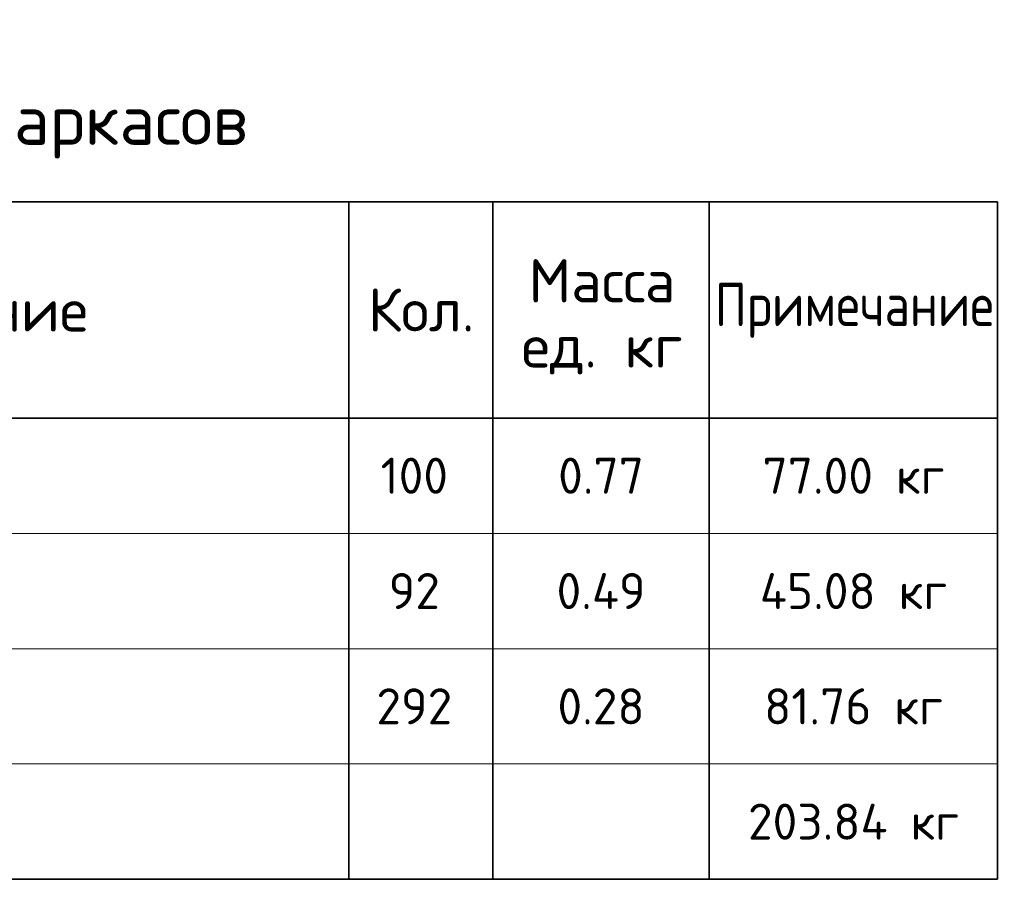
# Model space of a CAD drawing. Header units: metres. Extents: x -38 to 93, y -15 to 21.
# Tile 195 of 195: x 79.61 to 86.43, y 10.54 to 16.5. Entities that reach past the tile are written whole.
import ezdxf

# ---------------------------------------------------------------- set-up
doc = ezdxf.new("R2010")
doc.units = ezdxf.units.M
doc.styles.add('ARIAL', font='arial.ttf')
doc.styles.add('ISOCPEUR', font='txt')

msp = doc.modelspace()

# ---------------------------------------------------------------- linework, layer by layer
at = {"color": 7, "linetype": 'Continuous', "lineweight": 35, "transparency": 33554687}
for p, q in [((86.3869, 15.2385), (67.8869, 15.2385)), ((81.8869, 15.2385), (81.8869, 13.7385)), ((82.8869, 15.2385), (82.8869, 13.7385)), ((84.3869, 15.2385), (84.3869, 13.7385)), ((86.3869, 15.2385), (86.3869, 13.7385)), ((86.3869, 13.7385), (67.8869, 13.7385)), ((81.8869, 13.7385), (81.8869, 12.9385)), ((82.8869, 13.7385), (82.8869, 12.9385)), ((84.3869, 13.7385), (84.3869, 12.9385)), ((86.3869, 13.7385), (86.3869, 12.9385)), ((81.8869, 12.9385), (81.8869, 12.1385)), ((82.8869, 12.9385), (82.8869, 12.1385)), ((84.3869, 12.9385), (84.3869, 12.1385)), ((86.3869, 12.9385), (86.3869, 12.1385)), ((81.8869, 12.1385), (81.8869, 11.3385)), ((82.8869, 12.1385), (82.8869, 11.3385)), ((84.3869, 12.1385), (84.3869, 11.3385)), ((86.3869, 12.1385), (86.3869, 11.3385)), ((81.8869, 11.3385), (81.8869, 10.5385)), ((82.8869, 11.3385), (82.8869, 10.5385)), ((84.3869, 11.3385), (84.3869, 10.5385)), ((86.3869, 10.5385), (86.3869, 11.3385)), ((67.8869, 10.5385), (86.3869, 10.5385))]:
    msp.add_line(p, q, dxfattribs=at)
at = {"color": 7, "linetype": 'Continuous', "lineweight": 13, "transparency": 33554687}
for p, q in [((67.8869, 13.7385), (86.3869, 13.7385)), ((67.8869, 12.9385), (86.3869, 12.9385)), ((67.8869, 12.1385), (86.3869, 12.1385)), ((67.8869, 11.3385), (86.3869, 11.3385))]:
    msp.add_line(p, q, dxfattribs=at)

# ---------------------------------------------------------------- texts
at = {"color": 7, "linetype": 'Continuous', "lineweight": 35, "transparency": 33554687, "style": 'ISOCPEUR'}
for s, insert, char_height, width, attachment_point in [('\\A1;{\\fISOCPEUR|i0|b0;\\H0.350000;\\W1.000000;\\C7;Спецификация арматурных каркасов}\\P', (77.1369, 15.5385), 0.35, 8.363517, 8), ('\\A1;{\\fISOCPEUR|i0|b0;\\H0.300000;\\W1.000000;\\C7;Наименование}\\P', (78.7042, 14.4885), 0.3, 2.786667, 5), ('\\A1;{\\fISOCPEUR|i0|b0;\\H0.300000;\\W1.000000;\\C7;Кол.}\\P', (82.3902, 14.4885), 0.3, 0.888889, 5), ('\\A1;{\\fISOCPEUR|i0|b0;\\H0.300000;\\W0.833333;\\C7;Примечание}\\P', (85.3937, 14.4855), 0.3, 1.946667, 5), ('\\A1;{\\fISOCPEUR|i0|b0;\\H0.250000;\\W1.000000;\\C7;77.00 кг}\\P', (85.3869, 13.3385), 0.25, 1.395283, 5), ('\\A1;{\\fISOCPEUR|i0|b0;\\H0.250000;\\W1.000000;\\C7;45.08 кг}\\P', (85.3869, 12.5385), 0.25, 1.42037, 5), ('\\A1;{\\fISOCPEUR|i0|b0;\\H0.250000;\\W1.000000;\\C7;81.76 кг}\\P', (85.3869, 11.7385), 0.25, 1.340566, 5), ('\\A1;{\\fISOCPEUR|i0|b0;\\H0.250000;\\W1.000000;\\C7;203.84 кг}\\P', (85.3869, 10.9385), 0.25, 1.595902, 5)]:
    msp.add_mtext(s, dxfattribs=dict(at, insert=insert, char_height=char_height, width=width, attachment_point=attachment_point))
at = {"color": 7, "linetype": 'Continuous', "lineweight": 35, "transparency": 33554687, "insert": (83.6436, 14.8408), "char_height": 0.3, "width": 1.244513, "attachment_point": 2, "line_spacing_factor": 0.903614, "style": 'ARIAL'}
msp.add_mtext('\\A1;{\\fISOCPEUR|i0|b0;\\H0.300000;\\W1.000000;\\C7;Масса}\\P{\\fISOCPEUR|i0|b0;\\H0.300000;\\W1.000000;\\C7;ед. кг}\\P', dxfattribs=at)
at = {"color": 7, "linetype": 'Continuous', "lineweight": 13, "transparency": 33554687, "char_height": 0.25, "attachment_point": 5, "style": 'ISOCPEUR'}
for s, insert, width in [('\\A1;{\\fISOCPEUR|i0|b0;\\H0.250000;\\W1.000000;\\C7;100}\\P', (82.3419, 13.3385), 0.578261), ('\\A1;{\\fISOCPEUR|i0|b0;\\H0.250000;\\W1.000000;\\C7;0.77}\\P', (83.6369, 13.3385), 0.715385), ('\\A1;{\\fISOCPEUR|i0|b0;\\H0.250000;\\W1.000000;\\C7;92}\\P', (82.3419, 12.5385), 0.459375), ('\\A1;{\\fISOCPEUR|i0|b0;\\H0.250000;\\W1.000000;\\C7;0.49}\\P', (83.6369, 12.5385), 0.740741), ('\\A1;{\\fISOCPEUR|i0|b0;\\H0.250000;\\W1.000000;\\C7;292}\\P', (82.3419, 11.7385), 0.63913), ('\\A1;{\\fISOCPEUR|i0|b0;\\H0.250000;\\W1.000000;\\C7;0.28}\\P', (83.6369, 11.7385), 0.715385)]:
    msp.add_mtext(s, dxfattribs=dict(at, insert=insert, width=width))

doc.saveas('drawing.dxf')
